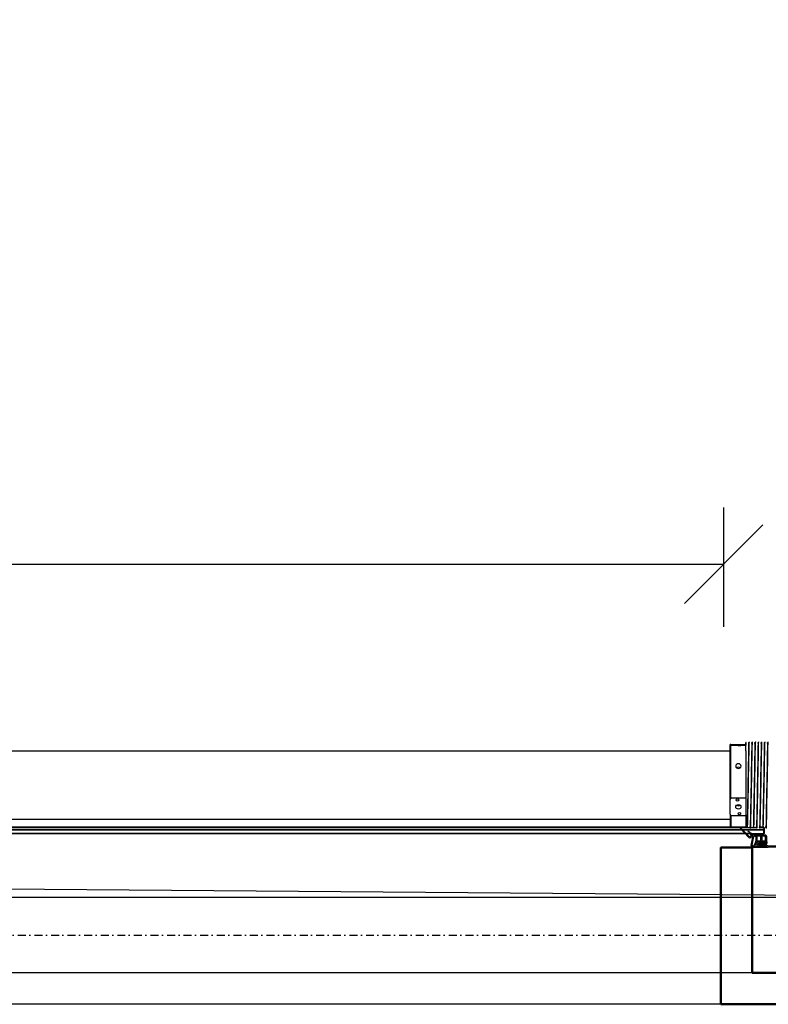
# Model space of a CAD drawing. Header units: centimetres. Extents: x 0 to 55409, y -2708 to 14680.
# Tile 144 of 215: x 50906 to 51025, y 4510 to 4667. Entities that reach past the tile are written whole.
import ezdxf

# ---------------------------------------------------------------- set-up
doc = ezdxf.new("R2010")
doc.units = ezdxf.units.CM
doc.header["$LTSCALE"] = 0.01
doc.linetypes.add('DASHDOT2', pattern=[12.7, 6.35, -3.175, 0, -3.175])
for name, color, linetype in [('A-Grid', 191, 'DASHDOT2'), ('A-konstrukcja', 7, 'Continuous'), ('CKOPIS_WIDOK', 3, 'Continuous'), ('CKWYMIAR', 3, 'Continuous')]:
    doc.layers.add(name, color=color, linetype=linetype)
doc.layers.add('CKPOM_POWIERZ', color=1, linetype='Continuous', plot=False)
doc.layers.add('CKSCIANY_PRZEKR', color=6, linetype='Continuous', lineweight=50)
doc.styles.get("Standard").update_dxf_attribs({"font": 'ic-simplex.shx', "width": 0.8})
doc.dimstyles.new('Kopia2 CADKON cm', dxfattribs={"dimscale": 5, "dimtxt": 3, "dimasz": 2.5, "dimexe": 1.8, "dimexo": 5, "dimgap": 0.6, "dimtad": 1, "dimrnd": 0.5, "dimtxsty": 'Standard', "dimblk1": 'OBLIQUE', "dimblk2": 'OBLIQUE', "dimsah": 1, "dimcen": 2.5, "dimadec": 1, "dimazin": 2, "dimtfac": 1, "dimtix": 1, "dimtmove": 2, "dimatfit": 3, "dimldrblk": 'OPEN30', "dimfxl": 2, "dimfxlon": 1, "dimtfill": 1, "dimtolj": 1, "dimarcsym": 0})

# ---------------------------------------------------------------- blocks, each defined once
blk = doc.blocks.new('A$7E8814A102C37C')
at = {"layer": 'A-Grid', "ltscale": 20}
blk.add_line((-367, -1667), (3350, -1667), dxfattribs=at)
at = {"layer": 'CKOPIS_WIDOK'}
for points in [[(-11, -406), (1511, -406), (1511, -1678), (-11, -1678)], [(-6, -411), (1506, -411), (1506, -1673), (-6, -1673)]]:
    blk.add_lwpolyline(points, close=True, dxfattribs=at)
blk = doc.blocks.new('A$7E8814B27261F1')
at = {"color": 7, "linetype": 'Continuous'}
for p, q in [((222.1, 386.3), (222.1, 4363.7)), ((222.1, 4363.7), (222.1, 386.3)), ((222.1, 386.3), (222.1, 4363.7)), ((222.2, 386.4), (222.2, 4363.6)), ((222.2, 386.4), (222.2, 4363.6)), ((231.8, 4366.8), (231.8, 374.1)), ((232.4, 4365.8), (232.4, 385)), ((227.2, 391.2), (227.2, 4358.8)), ((228.5, 4357.6), (228.5, 392.4)), ((245, 4340), (245, 410)), ((353, 410), (353, 4340)), ((233.5, 410), (232.7, 409.3)), ((250, 409.3), (232.7, 409.3)), ((232.7, 409.3), (232.7, 399.8)), ((252.7, 410), (233.5, 410)), ((250, 385), (250, 409.3)), ((252.7, 410), (276.2, 410)), ((276.2, 410), (362.3, 410)), ((278.9, 409.3), (278.9, 385)), ((278.9, 409.3), (362.1, 409.3)), ((362.1, 385), (362.1, 409.3)), ((362.3, 410), (363.6, 410)), ((363.7, 409.3), (363.7, 385)), ((215.8, 380.3), (230.9, 394.8)), ((231.5, 394), (217.2, 379.7)), ((232.7, 394.1), (232.7, 385)), ((203, 376.7), (216.2, 373.9)), ((216.7, 374.5), (215.3, 378.1)), ((217, 378.6), (217.9, 376.8)), ((218.1, 376.7), (222.2, 378.5)), ((222.6, 377.6), (218.7, 375.4)), ((222.1, 378.5), (222.1, 384.6)), ((222.1, 384.6), (222.1, 378.5)), ((222.1, 378.5), (222.1, 384.6)), ((222.1, 375.5), (222.1, 377.3)), ((222.1, 377.3), (222.1, 375.5)), ((222.1, 375.5), (222.1, 377.3)), ((222.2, 378.5), (222.2, 384.7)), ((222.2, 378.5), (222.2, 384.7)), ((222.2, 375.5), (222.2, 377.4)), ((222.2, 375.5), (222.2, 377.4)), ((224.1, 380), (225.4, 381.7)), ((225.9, 381.3), (224.5, 379.3)), ((227.2, 356.5), (227.2, 389.7)), ((228.5, 391), (228.5, 356.5)), ((231, 382.7), (231, 382.3)), ((231, 377.7), (231, 377.3)), ((353.9, 385), (232.5, 385)), ((353.9, 385), (367, 385)), ((367, 384.8), (367, 385)), ((367, 379.8), (367, 380.2)), ((0, 0), (0, 375)), ((0, 375), (200, 375)), ((199.7, 369.9), (199.7, 370.5)), ((199.7, 370.5), (200.5, 369.7)), ((200.5, 368.7), (199.7, 369.9)), ((199.7, 365.9), (199.7, 366.5)), ((199.7, 366.5), (200.5, 365.7)), ((200.5, 364.7), (199.7, 365.9)), ((199.7, 361.9), (199.7, 362.5)), ((199.7, 362.5), (200.5, 361.7)), ((200.5, 360.7), (199.7, 361.9)), ((200, 375), (200, 370.2)), ((200, 369.4), (200, 366.2)), ((200, 365.4), (200, 362.2)), ((200, 361.4), (200, 349.7)), ((200.5, 369.7), (200.5, 374.7)), ((200.5, 365.7), (200.5, 368.7)), ((200.5, 361.7), (200.5, 364.7)), ((202, 373.9), (202, 374.2)), ((202, 369.7), (202, 364.7)), ((202, 353.3), (202, 364.7)), ((208.5, 369.5), (202.8, 372.5)), ((203.2, 375.2), (217, 372.2)), ((207.8, 368.2), (203.4, 370.5)), ((204, 353.3), (204, 364.7)), ((206.6, 364.7), (206.6, 354.7)), ((208.6, 364.7), (208.6, 354.7)), ((208.7, 353.9), (208.7, 366.7)), ((217, 369.2), (209.7, 369.2)), ((210.2, 366.7), (210.2, 362.4)), ((217, 367.7), (211.2, 367.7)), ((211.2, 361.4), (217, 361.4)), ((218, 371), (218, 370.2)), ((218, 362.4), (218, 366.7)), ((218.7, 375.1), (219.2, 373.9)), ((219.5, 372.6), (219.5, 354.2)), ((221.1, 375.5), (221.1, 375.5)), ((221.1, 375.5), (221.1, 357.3)), ((221.1, 375.5), (221.1, 375.5)), ((221.1, 375.5), (221.1, 357.3)), ((221.2, 375.5), (221.1, 375.5)), ((221.1, 375.5), (221.1, 357.3)), ((221.2, 375.5), (221.2, 375.5)), ((221.2, 375.5), (221.2, 357.3)), ((222.2, 375.5), (221.2, 375.5)), ((221.2, 375.5), (221.2, 357.3)), ((222.2, 375.5), (222.2, 357.3)), ((231, 372.7), (231, 372.3)), ((231, 367.7), (231, 367.3)), ((231, 362.7), (231, 362.3)), ((231.8, 373.3), (231.8, 369.1)), ((231.8, 364.1), (231.8, 359.1)), ((232.4, 364), (232.4, 356.5)), ((367, 374.8), (367, 375.2)), ((367, 369.8), (367, 370.2)), ((367, 364.8), (367, 365.2)), ((200, 301), (200, 349.7)), ((200.2, 357.8), (200.1, 358.4)), ((200.1, 358.4), (201, 357.8)), ((201.2, 356.8), (200.2, 357.8)), ((201, 357.8), (200.5, 360.7)), ((200.9, 351.8), (201.7, 352.6)), ((201.5, 355.3), (201.2, 356.8)), ((202, 301), (202, 349.7)), ((202.3, 350.4), (203.1, 351.2)), ((208.6, 354.7), (206.6, 354.7)), ((210.2, 358.9), (210.2, 354.7)), ((217.5, 352.2), (210.2, 352.2)), ((217, 359.9), (211.2, 359.9)), ((211.2, 353.7), (217, 353.7)), ((218, 354.7), (218, 358.9)), ((223, 356.5), (226.2, 356.5)), ((223, 355.5), (226.2, 355.5)), ((227.2, 356.5), (226.2, 356.5)), ((226.2, 355.5), (227.2, 355.5)), ((227.2, 356.5), (227.2, 356.5)), ((227.2, 356.5), (227.2, 355.5)), ((227.6, 356.5), (227.2, 356.5)), ((227.2, 355.5), (227.6, 355.5)), ((227.6, 356.5), (228.5, 356.5)), ((227.6, 355.5), (230.3, 355.5)), ((228.8, 356.5), (228.5, 356.5)), ((231.8, 356.5), (228.8, 356.5)), ((230.3, 356.5), (230.3, 355.5)), ((230.3, 355.5), (231.2, 355.5)), ((231, 357.7), (231, 357.3)), ((231, 352.7), (231, 352.3)), ((367, 359.8), (367, 360.2)), ((367, 354.8), (367, 355.2)), ((367, 349.8), (367, 350.2))]:
    blk.add_line(p, q, dxfattribs=at)
for centre, radius, start, end in [((266.3, 356.3), 55.3, 104.2053, 107.0848), ((262.6, 356.3), 55.3, 72.9152, 75.7947), ((382.5, 405.6), 20.7, 167.7246, 169.8445), ((343.4, 405.6), 20.7, 10.1555, 12.2754), ((231.1, 394.3), 0.5, 315, 119.4749), ((202.6, 374.7), 2.08, 77.8296, 180), ((217.2, 378.8), 2, 133.8548, 200.4501), ((217.9, 379), 1, 135, 205), ((218, 376.9), 0.2, 205, 294), ((220.1, 383.1), 5, 294, 321.6814), ((219.6, 382.8), 6, 300, 325), ((225.6, 381.5), 0.301, 328.3186, 141.6814), ((230, 379.9), 2.39, 270.2737, 342.8551), ((1137, 45999.1), 45625.4, 268.86217, 269.03289), ((1007.4, 38907), 38532.5, 268.8455, 269.04765), ((1137, 45994.1), 45625.4, 268.86217, 269.03289), ((1007.4, 38902), 38532.5, 268.8455, 269.04765), ((391, 2320.4), 1935.7, 268.9006, 269.2866), ((-408.8, 38911.4), 38534.5, 271.15341, 271.15352), ((-408.8, 38906.4), 38534.5, 271.15341, 271.15352), ((203, 374.2), 1.01, 77.8203, 180), ((203.5, 373.9), 1.53, 180, 242.0608), ((202.9, 369.7), 0.921, 62.0608, 180), ((205.3, 364.7), 3.3, 0, 180), ((205.3, 364.7), 1.3, 0, 180), ((207, 366.7), 1.66, 0, 62.0608), ((209.7, 371.7), 2.52, 242.0608, 270), ((211.2, 366.7), 1, 90, 180), ((211.2, 362.4), 1, 180, 270), ((216.3, 374.3), 0.441, 257.8296, 20.4501), ((216.7, 371), 1.27, 0, 77.8203), ((217, 370.2), 1, 270, 0), ((217, 366.7), 1, 0, 90), ((217, 362.4), 1, 270, 0), ((218.8, 375.2), 0.2, 120, 205), ((216.5, 372.6), 3, 0, 25), ((230, 374.9), 2.39, 270.2737, 342.8551), ((230, 369.9), 2.39, 270.2737, 342.8551), ((230, 364.9), 2.39, 270.2737, 342.8551), ((1137, 45989.1), 45625.4, 268.86217, 269.03289), ((1007.4, 38897), 38532.5, 268.8455, 269.04765), ((1137, 45984.1), 45625.4, 268.86217, 269.03289), ((1007.4, 38892), 38532.5, 268.8455, 269.04765), ((1137, 45979.1), 45625.4, 268.86217, 269.03289), ((1007.4, 38887), 38532.5, 268.8455, 269.04765), ((-408.8, 38901.4), 38534.5, 271.15341, 271.15352), ((-408.8, 38896.4), 38534.5, 271.15341, 271.15352), ((-408.8, 38891.4), 38534.5, 271.15341, 271.15352), ((203, 349.7), 3, 135, 180), ((202.2, 355.4), 0.749, 190, 255.12), ((201, 353.3), 1, 315, 0), ((203, 349.7), 1, 135, 180), ((201, 353.3), 3, 315, 0), ((205.9, 353.2), 0.75, 23.9165, 203.9165), ((207.6, 353.9), 2.6, 203.9165, 308.6947), ((207.6, 353.9), 1.1, 203.9165, 0), ((210.2, 350.7), 1.5, 90, 128.6947), ((211.2, 358.9), 1, 90, 180), ((211.2, 354.7), 1, 180, 270), ((217, 358.9), 1, 0, 90), ((217, 354.7), 1, 270, 0), ((217.5, 354.2), 2, 270, 0), ((222.9, 357.3), 1.8, 180, 270), ((222.9, 357.3), 1.8, 180, 270), ((222.9, 357.3), 1.8, 180, 270), ((223, 357.3), 1.8, 180, 270), ((223, 357.3), 1.8, 180, 270), ((223, 357.3), 0.8, 180, 270), ((230, 359.9), 2.39, 270.2737, 342.8551), ((230, 354.9), 2.39, 270.2737, 342.8551), ((1137, 45974.1), 45625.4, 268.86217, 269.03289), ((1007.4, 38882), 38532.5, 268.8455, 269.04765), ((1137, 45969.1), 45625.4, 268.86217, 269.03289), ((1007.4, 38877), 38532.5, 268.8455, 269.04765), ((-408.8, 38886.4), 38534.5, 271.15341, 271.15352), ((-408.8, 38881.4), 38534.5, 271.15341, 271.15352), ((-408.8, 38876.4), 38534.5, 271.15341, 271.15352)]:
    blk.add_arc(centre, radius, start, end, dxfattribs=at)
for centre, major_axis, ratio in [((253.5, 395.5), (0, -2.1), 0.841709), ((264.4, 397), (0, 4.25), 0.841709), ((275.4, 398.5), (0, -2.1), 0.841709), ((362.3, 395.5), (0, -2.1), 0.04674), ((362.9, 397), (0, 4.25), 0.04674), ((363.5, 398.5), (0, -2.1), 0.04674)]:
    blk.add_ellipse(centre, major_axis=major_axis, ratio=ratio, dxfattribs=at)
for points in [[(232.7, 399.9), (232.7, 399.1), (232.8, 398.1), (232.8, 397)], [(232.8, 397), (232.8, 395.9), (232.7, 394.9), (232.7, 394.1)], [(326.6, 394.1), (327.2, 394.9), (327.6, 395.9), (327.6, 397)], [(327.6, 397), (327.6, 398.1), (327.3, 399.1), (326.7, 399.9)], [(367, 380.2), (367, 380.2), (367, 380.2), (366.9, 380.2)], [(367, 375.2), (367, 375.2), (367, 375.2), (366.9, 375.2)], [(367, 370.2), (367, 370.2), (367, 370.2), (366.9, 370.2)], [(367, 365.2), (367, 365.2), (367, 365.2), (366.9, 365.2)], [(367, 360.2), (367, 360.2), (367, 360.2), (366.9, 360.2)], [(367, 355.2), (367, 355.2), (367, 355.2), (366.9, 355.2)], [(367, 350.2), (367, 350.2), (367, 350.2), (366.9, 350.2)]]:
    blk.add_open_spline(points, degree=3, dxfattribs=at)
for points, knots in [([(267.1, 399.8), (266.5, 399), (266.2, 398), (266.2, 396), (266.5, 395), (267.1, 394.2)], [0.384709, 0.384709, 0.384709, 0.384709, 0.5, 0.5, 0.6138838, 0.6138838, 0.6138838, 0.6138838]), ([(333.1, 397), (333.1, 395.9), (332.7, 394.8), (331.4, 393.2), (330.4, 392.8), (328.4, 392.7), (327.4, 393.2), (326, 394.8), (325.6, 395.9), (325.6, 398.1), (326, 399.2), (327.4, 400.8), (328.4, 401.2), (330.4, 401.3), (331.4, 400.8), (332.7, 399.2), (333.1, 398.1), (333.1, 397)], [0, 0, 0, 0, 0.125, 0.125, 0.25, 0.25, 0.375, 0.375, 0.5, 0.5, 0.625, 0.625, 0.75, 0.75, 0.875, 0.875, 1, 1, 1, 1]), ([(367.9, 380), (367.9, 380), (367.9, 380), (367.9, 380), (367.8, 380), (367.7, 380), (367.4, 380.1), (366.8, 380.2), (366.2, 380.7), (365.8, 381.3), (365.7, 381.6), (365.7, 381.7)], [0.1861249, 0.1861249, 0.1861249, 0.1861249, 0.2261769, 0.4214762, 0.4724045, 0.5083702, 0.5480959, 0.6471273, 0.8033109, 0.9563027, 1, 1, 1, 1]), ([(367.9, 375), (367.9, 375), (367.9, 375), (367.9, 375), (367.8, 375), (367.7, 375), (367.4, 375.1), (366.8, 375.2), (366.2, 375.7), (365.8, 376.3), (365.7, 376.6), (365.7, 376.7)], [0.1861249, 0.1861249, 0.1861249, 0.1861249, 0.2261769, 0.4214762, 0.4724045, 0.5083702, 0.5480959, 0.6471273, 0.8033109, 0.9563027, 1, 1, 1, 1]), ([(367.9, 370), (367.9, 370), (367.9, 370), (367.9, 370), (367.8, 370), (367.7, 370), (367.4, 370.1), (366.8, 370.2), (366.2, 370.7), (365.8, 371.3), (365.7, 371.6), (365.7, 371.7)], [0.1861249, 0.1861249, 0.1861249, 0.1861249, 0.2261769, 0.4214762, 0.4724045, 0.5083702, 0.5480959, 0.6471273, 0.8033109, 0.9563027, 1, 1, 1, 1]), ([(367.9, 365), (367.9, 365), (367.9, 365), (367.9, 365), (367.8, 365), (367.7, 365), (367.4, 365.1), (366.8, 365.2), (366.2, 365.7), (365.8, 366.3), (365.7, 366.6), (365.7, 366.7)], [0.1861249, 0.1861249, 0.1861249, 0.1861249, 0.2261769, 0.4214762, 0.4724045, 0.5083702, 0.5480959, 0.6471273, 0.8033109, 0.9563027, 1, 1, 1, 1]), ([(367.9, 360), (367.9, 360), (367.9, 360), (367.9, 360), (367.8, 360), (367.7, 360), (367.4, 360.1), (366.8, 360.2), (366.2, 360.7), (365.8, 361.3), (365.7, 361.6), (365.7, 361.7)], [0.1861249, 0.1861249, 0.1861249, 0.1861249, 0.2261769, 0.4214762, 0.4724045, 0.5083702, 0.5480959, 0.6471273, 0.8033109, 0.9563027, 1, 1, 1, 1]), ([(367.9, 355), (367.9, 355), (367.9, 355), (367.9, 355), (367.8, 355), (367.7, 355), (367.4, 355.1), (366.8, 355.2), (366.2, 355.7), (365.8, 356.3), (365.7, 356.6), (365.7, 356.7)], [0.1861249, 0.1861249, 0.1861249, 0.1861249, 0.2261769, 0.4214762, 0.4724045, 0.5083702, 0.5480959, 0.6471273, 0.8033109, 0.9563027, 1, 1, 1, 1]), ([(367.9, 350), (367.9, 350), (367.9, 350), (367.9, 350), (367.8, 350), (367.7, 350), (367.4, 350.1), (366.8, 350.2), (366.2, 350.7), (365.8, 351.3), (365.7, 351.6), (365.7, 351.7)], [0.1861249, 0.1861249, 0.1861249, 0.1861249, 0.2261769, 0.4214762, 0.4724045, 0.5083702, 0.5480959, 0.6471273, 0.8033109, 0.9563027, 1, 1, 1, 1])]:
    blk.add_open_spline(points, degree=3, knots=knots, dxfattribs=at)
blk = doc.blocks.new('_OBLIQUE')
at = {"color": 0, "linetype": 'ByBlock'}
blk.add_line((-0.5, -0.5), (0.5, 0.5), dxfattribs=at)
blk = doc.blocks.new('*D283')
at = {"layer": 'CKWYMIAR', "color": 0, "lineweight": -2}
for p, q in [((50628.38, 4569.75), (50628.38, 4588.75)), ((51018.38, 4569.75), (51018.38, 4588.75)), ((50628.38, 4579.75), (51018.38, 4579.75))]:
    blk.add_line(p, q, dxfattribs=at)
at = {"layer": 'CKWYMIAR', "color": 0, "lineweight": -2, "xscale": 12.5, "yscale": 12.5, "zscale": 12.5, "rotation": 180}
blk.add_blockref('_OBLIQUE', (50628.38, 4579.75), dxfattribs=at)
at = {"layer": 'CKWYMIAR', "color": 0, "lineweight": -2, "xscale": 12.5, "yscale": 12.5, "zscale": 12.5}
blk.add_blockref('_OBLIQUE', (51018.38, 4579.75), dxfattribs=at)
at = {"layer": 'CKWYMIAR', "color": 0, "lineweight": -3, "insert": (50823.38, 4590.25), "char_height": 15, "attachment_point": 5, "bg_fill": 3, "box_fill_scale": 1.1, "bg_fill_color": 256, "bg_fill_true_color": 13158600, "bg_fill_transparency": 0}
blk.add_mtext('\\A1;390', dxfattribs=at)
blk = doc.blocks.new('_Open30')
at = {"color": 0, "linetype": 'ByBlock', "lineweight": -2}
for p, q in [((-1, 0.268), (0, 0)), ((0, 0), (-1, -0.268)), ((0, 0), (-1, 0))]:
    blk.add_line(p, q, dxfattribs=at)

msp = doc.modelspace()

# ---------------------------------------------------------------- linework, layer by layer
at = {"layer": 'CKPOM_POWIERZ'}
msp.add_lwpolyline([(49578.82, 5776.604), (49578.82, 5764.604), (49566.82, 5764.604), (49566.82, 4526.604), (49601.929, 4526.604), (49601.929, 4534.625), (50060.429, 4534.625), (51078.82, 4526.604)], dxfattribs=at)
msp.add_lwpolyline([(49578.82, 5764.604), (51066.82, 5764.604), (51066.82, 4526.604), (49578.82, 4526.604)], close=True, dxfattribs=at)
at = {"layer": 'CKSCIANY_PRZEKR'}
for p, q in [((51078.82, 4514.604), (51022.929, 4514.604)), ((51083.82, 4509.604), (51017.929, 4509.604))]:
    msp.add_line(p, q, dxfattribs=at)
msp.add_lwpolyline([(51017.929, 4509.604), (51017.929, 4534.583), (51022.929, 4534.583), (51022.929, 4514.604)], dxfattribs=at)

# ---------------------------------------------------------------- block references
at = {"layer": 'A-Grid', "lineweight": -3}
msp.add_blockref('A$7E8814A102C37C', (49572.82, 6187.604), dxfattribs=at)
at = {"layer": 'A-konstrukcja', "xscale": 0.1, "yscale": 0.1, "zscale": 0.1, "rotation": 89.99999999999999}
msp.add_blockref('A$7E8814B27261F1', (51060.429, 4514.625), dxfattribs=at)

# ---------------------------------------------------------------- next in the draw order: dimensions: what is measured, and where the dimension line sits
at = {"layer": 'CKWYMIAR', "lineweight": -3}
dim = msp.add_linear_dim(base=(51018.384, 4579.75), p1=(50628.384, 4520.604), p2=(51018.384, 4520.604), dimstyle='Kopia2 CADKON cm', override={"dimtxt": 3, "dimfxl": 2, "dimfxlon": 1, "dimtfill": 1, "dimtfillclr": 0}, dxfattribs=at)
dim.commit()
dim.dimension.update_dxf_attribs({"geometry": '*D283', "text_midpoint": (50823.384, 4590.25)})

doc.saveas('drawing.dxf')
